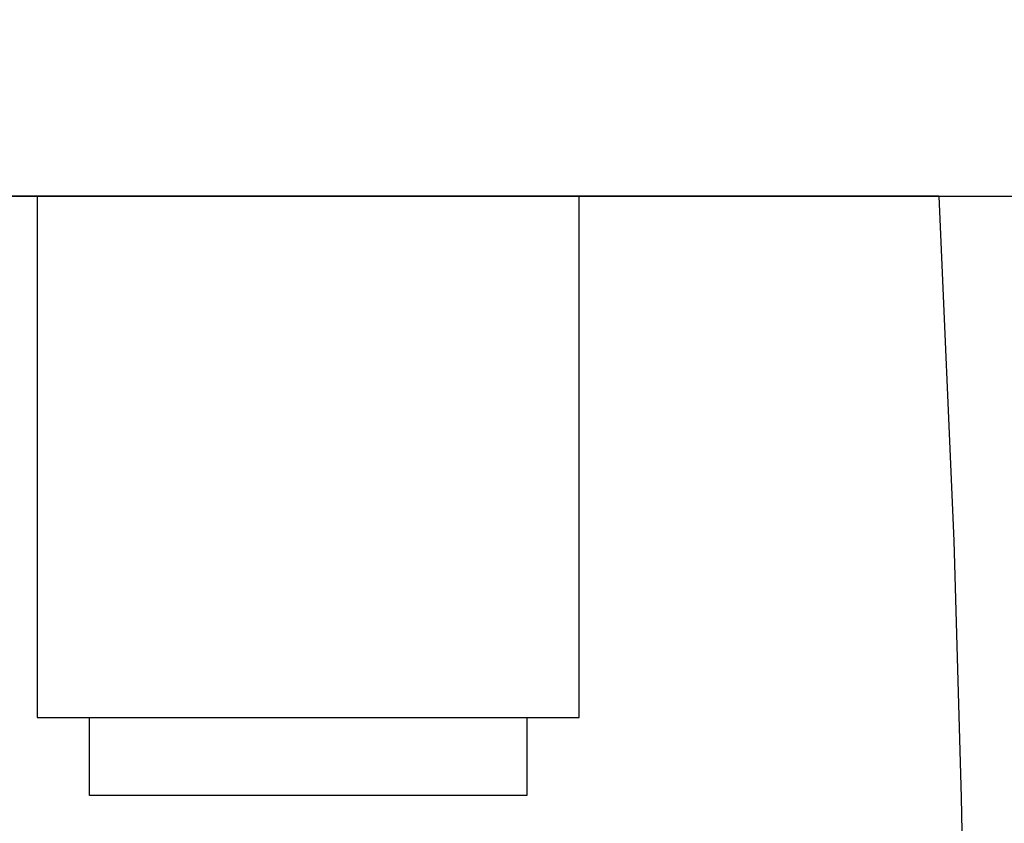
# Model space of a CAD drawing. Header units: millimetres. Extents: x 6161 to 8965, y -9035 to -5431.
# Tile 19 of 256: x 6593 to 6612, y -6811 to -6795. Entities that reach past the tile are written whole.
import ezdxf

# ---------------------------------------------------------------- set-up
doc = ezdxf.new("R2010")
doc.units = ezdxf.units.MM
doc.layers.add('Wyposazenie Wew - Urzadzenia Sanitarne', color=6, linetype='Continuous')
doc.layers.add('Ściany', color=7, linetype='Continuous')

# ---------------------------------------------------------------- blocks, each defined once
blk = doc.blocks.new('Umywalka KOŁO_bez barier')
at = {"linetype": 'Continuous'}
for points in [[(-26.899, -0.001), (26.899, 0.001)], [(-26.9, -0.004), (-27.185, -6.611), (-27.328, -11.534), (-27.405, -15.428), (-27.45, -18.653), (-27.478, -21.409), (-27.495, -23.818), (-27.507, -25.961), (-27.513, -27.892), (-27.514, -28.919)]]:
    blk.add_lwpolyline(points, dxfattribs=at)
blk = doc.blocks.new('MERIDA TOP-TOP')
blk.add_lwpolyline([(-5.2, 0), (-5.2, -10), (5.2, -10), (5.2, 0), (-5.2, 0)])
blk.add_lwpolyline([(-4.2, -10), (4.2, -10), (4.2, -11.5), (-4.2, -11.5)], close=True)

msp = doc.modelspace()

# ---------------------------------------------------------------- linework, layer by layer
at = {"layer": 'Ściany'}
msp.add_lwpolyline([(6793.833, -6788.817), (6518.833, -6788.817), (6518.833, -6778.817), (6508.833, -6778.817), (6508.833, -6898.317), (6518.833, -6898.317), (6518.833, -6798.817), (6738.852, -6798.817), (6738.852, -7008.317), (6518.833, -7008.317), (6518.833, -6998.317), (6508.833, -6998.317), (6508.833, -7008.317), (6508.833, -7008.317), (6508.833, -7028.317), (6518.833, -7028.317), (6518.833, -7018.317), (6777.854, -7018.317)], dxfattribs=at)

# ---------------------------------------------------------------- block references
at = {"layer": 'Wyposazenie Wew - Urzadzenia Sanitarne', "xscale": -1}
msp.add_blockref('Umywalka KOŁO_bez barier', (6583.603, -6798.817), dxfattribs=at)
at = {"layer": 'Wyposazenie Wew - Urzadzenia Sanitarne'}
msp.add_blockref('MERIDA TOP-TOP', (6598.397, -6798.817), dxfattribs=at)

doc.saveas('drawing.dxf')
